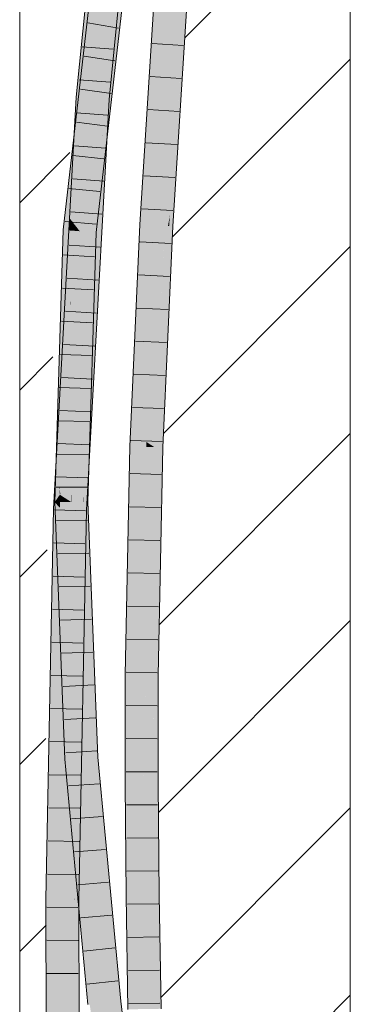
# Model space of a CAD drawing. Extents: x -720 to 300, y 62 to 1107.
# Tile 70 of 117: x 181.08 to 183.58, y 697.21 to 704.65. Entities that reach past the tile are written whole.
import ezdxf
from ezdxf.lldxf.tags import DXFTag

# ---------------------------------------------------------------- set-up
doc = ezdxf.new("R2010")
doc.units = 0
doc.layers.get('0').update_dxf_attribs({"lineweight": 35})
doc.layers.add('E_Detail_Linie_Text_Bem', color=7, linetype='Continuous', lineweight=13)
for name, color, linetype, lineweight, true_color in [('E_Detail_Wandschraffur', 7, 'Continuous', 5, 0xc0c0c0), ('E_Leerrohr 25-A06G9FMB8I', 7, 'Continuous', 9, 0xff8000), ('E_Leerrohr 25-Shading', 7, 'Continuous', 9, 0xff8000)]:
    doc.layers.add(name, color=color, linetype=linetype, lineweight=lineweight, true_color=true_color)
tags = doc.linetypes.add('fein_strichliert', pattern=[4, 1, -2, 1]).pattern_tags.tags
tags[8:9] = [DXFTag(74, 4), DXFTag(75, 0), DXFTag(340, '0'), DXFTag(46, 0.0), DXFTag(50, 0.0), DXFTag(44, 0.0), DXFTag(45, 0.0)]
tags[6:7] = [DXFTag(74, 4), DXFTag(75, 0), DXFTag(340, '0'), DXFTag(46, 0.0), DXFTag(50, 0.0), DXFTag(44, 0.0), DXFTag(45, 0.0)]
tags[4:5] = [DXFTag(74, 4), DXFTag(75, 0), DXFTag(340, '0'), DXFTag(46, 0.0), DXFTag(50, 0.0), DXFTag(44, 0.0), DXFTag(45, 0.0)]

# ---------------------------------------------------------------- blocks, each defined once
blk = doc.blocks.new('Shading-A06G9FDB8I', base_point=(181.435, 714.5839))
at = {"layer": 'E_Leerrohr 25-Shading', "color": 31, "true_color": 0xfabd7f}
for points in [[(181.632, 704.0584), (181.7201, 704.0516), (181.9705, 707.4927), (182.0582, 707.482)], [(181.6416, 704.7264), (181.7043, 705.6934), (181.59, 704.2889), (181.6259, 704.8975)], [(181.632, 704.0584), (181.7736, 705.4954), (181.7311, 705.3474)], [(181.6416, 704.7263), (181.5985, 704.061), (181.724, 705.3228), (181.632, 704.0584)], [(181.724, 705.3228), (181.632, 704.0584), (181.7311, 705.3475)], [(181.6817, 705.0911), (181.5865, 703.784), (181.6965, 705.2533), (181.5874, 703.7839)], [(181.6168, 703.7835), (181.7408, 705.244), (181.5874, 703.7839), (181.6965, 705.2533)], [(181.6168, 703.7835), (181.783, 705.2351), (181.6401, 704.0578), (181.7659, 705.2387)], [(181.705, 703.7789), (181.8695, 705.2169), (181.6168, 703.7835), (181.783, 705.2351)], [(181.7659, 705.2387), (181.7408, 705.244), (181.6401, 704.0578)], [(181.6198, 704.584), (181.5762, 703.9338), (181.6883, 705.1823), (181.6817, 705.0911)], [(181.5865, 703.784), (181.6817, 705.0911), (181.5663, 703.7855), (181.5762, 703.9338)], [(181.59, 704.2889), (181.6259, 704.8975), (181.5634, 704.0638), (181.5439, 704.0653)], [(182.2207, 704.8084), (182.1326, 704.8144), (182.1122, 703.0986), (182.0239, 703.1035)], [(182.2356, 704.8074), (182.2207, 704.8084), (182.1269, 703.0978), (182.1122, 703.0986)], [(182.1782, 703.095), (182.2758, 704.8047), (182.1269, 703.0978), (182.2356, 704.8074)], [(182.1782, 703.095), (182.3089, 704.8024), (182.2758, 704.8047)], [(182.3089, 704.8024), (182.1782, 703.095), (182.1835, 703.0947)], [(182.3089, 704.8024), (182.1835, 703.0947), (182.2964, 704.6053), (182.1869, 703.0945)], [(181.5985, 704.061), (181.6416, 704.7264), (181.5767, 704.0627), (181.59, 704.2889)], [(181.5555, 703.7863), (181.6198, 704.584), (181.5286, 703.7884)], [(181.5762, 703.9338), (181.6198, 704.584), (181.5627, 703.7858), (181.5555, 703.7863)], [(182.1869, 703.0945), (182.2004, 703.0938), (182.2964, 704.6053)], [(181.5767, 704.0627), (181.59, 704.2889), (181.5634, 704.0638)], [(181.632, 704.0584), (181.4842, 701.3854), (181.5484, 700.9474), (181.5012, 700.9492)], [(181.4901, 701.7507), (181.4851, 701.4433), (181.5767, 704.0627), (181.5985, 704.061)], [(181.5028, 702.5389), (181.5634, 704.0638), (181.5386, 703.868)], [(181.5028, 702.5389), (181.5029, 702.0922), (181.5634, 704.0638), (181.5767, 704.0627)], [(181.5386, 703.868), (181.5439, 704.0653), (181.5286, 703.7899)], [(181.5634, 704.0638), (181.5439, 704.0653), (181.5386, 703.868)], [(181.632, 704.0584), (181.5484, 700.9474), (181.7201, 704.0516)], [(181.5985, 704.061), (181.5547, 703.0497), (181.632, 704.0584), (181.6165, 703.7781)], [(181.5663, 703.7855), (181.5762, 703.9338), (181.5627, 703.7858)], [(181.5208, 703.6476), (181.5028, 702.5389), (181.5286, 703.7899), (181.5386, 703.868)], [(181.5547, 703.0497), (181.4851, 701.4433), (181.6165, 703.7781), (181.4842, 701.3854)], [(181.4999, 703.0969), (181.5555, 703.7863), (181.5039, 703.217), (181.5286, 703.7884)], [(181.5555, 703.7863), (181.4999, 703.0969), (181.5627, 703.7858)], [(181.5186, 703.0731), (181.5663, 703.7855), (181.4999, 703.0969), (181.5627, 703.7858)], [(181.5286, 703.7884), (181.5208, 703.7205), (181.5039, 703.217)], [(181.5186, 703.0731), (181.5333, 703.0543), (181.5663, 703.7855), (181.5865, 703.784)], [(181.5865, 703.784), (181.5333, 703.0543), (181.5874, 703.7839)], [(181.6168, 703.7835), (181.5874, 703.7839), (181.5333, 703.0543)], [(181.6215, 703.0477), (181.705, 703.7789), (181.5333, 703.0543), (181.6168, 703.7835)], [(181.4999, 703.0969), (181.5208, 703.7205), (181.469, 703.1365), (181.4837, 703.397)], [(181.5208, 703.6476), (181.4764, 702.3122), (181.5028, 702.5389), (181.4681, 701.2477)], [(181.4842, 702.9871), (181.4806, 702.8513), (181.5208, 703.6476), (181.4764, 702.3122)], [(181.4837, 703.397), (181.4608, 703.1968), (181.469, 703.1365), (181.4582, 703.1503)], [(181.4558, 703.1534), (181.4452, 703.0608), (181.4527, 703.0602)], [(181.4558, 703.1534), (181.4527, 703.0602), (181.4582, 703.1503), (181.4532, 703.0602)], [(181.4582, 703.1503), (181.4532, 703.0602), (181.469, 703.1365), (181.4646, 703.0594)], [(181.4608, 703.1968), (181.4558, 703.1534), (181.4582, 703.1503)], [(181.469, 703.1365), (181.4646, 703.0594), (181.4988, 703.0983), (181.497, 703.0569)], [(181.4515, 702.9313), (181.4452, 703.0608), (181.4404, 702.1176), (181.3887, 701.26)], [(181.4538, 702.34), (181.4595, 702.7182), (181.4447, 702.1879), (181.4527, 703.0602)], [(181.4452, 703.0608), (181.4515, 702.9313), (181.4527, 703.0602)], [(181.4646, 703.0594), (181.4527, 703.0602), (181.4595, 702.7182)], [(181.4615, 702.8512), (181.4665, 702.5502), (181.4646, 703.0594), (181.497, 703.0569)], [(181.4665, 702.5502), (181.4842, 701.4856), (181.497, 703.0569), (181.4986, 703.0568)], [(181.488, 701.9017), (181.4842, 701.4856), (181.5174, 703.0555), (181.5333, 703.0543)], [(181.5174, 703.0555), (181.4986, 703.0568), (181.4961, 702.2217), (181.4922, 702.3571)], [(181.497, 703.0569), (181.4986, 703.0568), (181.4988, 703.0983), (181.4999, 703.0969)], [(181.4999, 703.0969), (181.4986, 703.0568), (181.5186, 703.0731), (181.5174, 703.0555)], [(181.5174, 703.0555), (181.5333, 703.0543), (181.5186, 703.0731)], [(182.1122, 703.0986), (182.0239, 703.1035), (182.036, 701.4247), (181.9476, 701.4276)], [(182.1269, 703.0978), (182.1122, 703.0986), (182.0376, 701.4615)], [(182.0978, 701.4227), (182.1782, 703.095), (182.0376, 701.4615), (182.1269, 703.0978)], [(182.135, 702.121), (182.0978, 701.4227), (182.2004, 703.0938), (182.1243, 701.4219)], [(182.1633, 702.7841), (182.1222, 701.9306), (182.1869, 703.0945), (182.135, 702.121)], [(182.1869, 703.0945), (182.135, 702.121), (182.2004, 703.0938)], [(182.1869, 703.0945), (182.1782, 703.095), (182.1633, 702.7841)], [(181.4632, 702.6067), (181.4489, 702.0459), (181.4842, 702.9871), (181.4339, 701.1223)], [(181.4842, 701.4856), (181.6215, 703.0477), (181.5333, 703.0543)], [(181.4842, 701.4856), (181.5202, 701.2514), (181.6215, 703.0477), (181.5651, 701.2485)], [(181.4515, 702.9313), (181.4287, 701.2574), (181.4361, 701.257)], [(181.4764, 702.3122), (181.4806, 702.8513), (181.4331, 701.0707), (181.4339, 701.1223)], [(181.4615, 702.8512), (181.4595, 702.7182), (181.4627, 702.5569)], [(181.4627, 702.5569), (181.4638, 702.505), (181.4615, 702.8512), (181.4665, 702.5502)], [(181.4595, 702.7182), (181.4376, 701.257), (181.4627, 702.5569), (181.4384, 701.257)], [(181.4627, 702.5569), (181.4384, 701.257), (181.4682, 701.2551)], [(181.4558, 702.4724), (181.4489, 702.0459), (181.4632, 702.6067)], [(181.4638, 702.505), (181.4627, 702.5569), (181.463, 702.4922)], [(181.4638, 702.505), (181.4842, 701.4856), (181.4665, 702.5502)], [(181.4667, 701.0702), (181.5028, 702.5389), (181.4681, 701.2477)], [(181.4667, 701.0702), (181.4769, 701.2546), (181.5028, 702.5389), (181.4851, 701.4432)], [(181.5029, 702.0922), (181.5028, 702.5389), (181.4984, 702.2651)], [(181.4489, 702.046), (181.4558, 702.4724), (181.3902, 700.9534), (181.3826, 701.1485)], [(181.4757, 701.2546), (181.4842, 701.4856), (181.463, 702.4922), (181.4638, 702.505)], [(181.4757, 701.2546), (181.463, 702.4922), (181.4682, 701.2551)], [(181.4764, 702.3122), (181.4331, 701.0707), (181.4351, 701.0707)], [(181.4681, 701.2477), (181.4764, 702.3122), (181.4633, 701.0703), (181.4351, 701.0707)], [(181.4376, 701.2568), (181.4538, 702.34), (181.4361, 701.2569), (181.4447, 702.1879)], [(181.4922, 702.3571), (181.488, 701.9017), (181.4961, 702.2217)], [(181.4901, 701.7507), (181.5029, 702.0922), (181.4984, 702.2651)], [(181.4404, 702.1176), (181.3887, 701.26), (181.4287, 701.2574)], [(182.1222, 701.9306), (182.0978, 701.4227), (182.135, 702.121)], [(181.4489, 702.046), (181.3902, 700.9534), (181.4209, 700.9523)], [(181.4489, 702.046), (181.424, 701.0709), (181.4339, 701.1221), (181.4325, 701.0707)], [(181.4769, 701.2545), (181.4842, 701.4856), (181.4757, 701.2546)], [(181.4893, 701.2537), (181.4842, 701.4856), (181.4769, 701.2545)], [(181.4769, 701.2546), (181.4842, 701.3854), (181.4851, 701.4432)], [(181.5202, 701.2514), (181.4842, 701.4856), (181.4893, 701.2534)], [(182.036, 701.4247), (181.9476, 701.4276), (182.0016, 699.7001), (181.9132, 699.7013)], [(182.0978, 701.4227), (182.036, 701.4247), (182.037, 699.6996), (182.0016, 699.7001)], [(182.0978, 701.4227), (182.0376, 701.4615), (182.036, 701.4247)], [(182.09, 699.6989), (182.1243, 701.4219), (182.037, 699.6996), (182.0978, 701.4227)], [(181.4965, 701.0698), (181.4842, 701.3854), (181.4667, 701.0702)], [(181.3887, 701.26), (181.3826, 701.0632), (181.4287, 701.2574), (181.4257, 701.0357)], [(181.4287, 701.2574), (181.4257, 701.0357), (181.4361, 701.257), (181.434, 701.0304)], [(181.434, 701.0304), (181.4342, 701.0303), (181.4361, 701.2569), (181.4376, 701.2568)], [(181.4376, 701.257), (181.4342, 701.0303), (181.4384, 701.257)], [(181.4384, 701.257), (181.4342, 701.0303), (181.4686, 701.1422), (181.4653, 701.0105)], [(181.4384, 701.257), (181.4686, 701.1422), (181.4682, 701.2551)], [(181.4646, 701.0703), (181.4673, 701.1422), (181.4633, 701.0703), (181.4681, 701.2477)], [(181.4689, 701.0702), (181.4757, 701.2546), (181.4682, 701.2551)], [(181.4769, 701.2545), (181.4757, 701.2546), (181.4689, 701.0702)], [(181.4689, 701.0702), (181.4692, 701.008), (181.4769, 701.2545)], [(181.4948, 701.0081), (181.4893, 701.2537), (181.4692, 701.008), (181.4769, 701.2545)], [(181.4948, 701.0081), (181.5576, 701.0083), (181.4893, 701.2534), (181.5202, 701.2514)], [(181.5202, 701.2514), (181.5576, 701.0083), (181.5651, 701.2485)], [(181.3845, 701.0992), (181.3826, 701.1485), (181.3821, 701.0078), (181.3783, 701.0714)], [(181.4293, 700.952), (181.4312, 700.9518), (181.4339, 701.1221)], [(181.4667, 701.0702), (181.4673, 701.1422), (181.4601, 700.9507)], [(181.4686, 701.1422), (181.4653, 701.0105), (181.4689, 701.0702), (181.4663, 701.0098)], [(181.3783, 701.0714), (181.3718, 700.9541), (181.3853, 700.9536)], [(181.3826, 701.0632), (181.3808, 701.0078), (181.3838, 701.0078)], [(181.3821, 701.0078), (181.3856, 701.0713), (181.3837, 701.0713)], [(181.3821, 701.0078), (181.3853, 700.9536), (181.3856, 701.0713), (181.3902, 700.9534)], [(181.3826, 701.0632), (181.3838, 701.0078), (181.4257, 701.0357), (181.4253, 701.0079)], [(181.3856, 701.0713), (181.3845, 701.0992), (181.3837, 701.0713)], [(181.424, 701.0709), (181.4209, 700.9523), (181.4325, 701.0707), (181.4293, 700.952)], [(181.4351, 701.0707), (181.4312, 700.9518), (181.4633, 701.0703), (181.4601, 700.9507)], [(181.4331, 701.0707), (181.4312, 700.9518), (181.4351, 701.0707)], [(181.4601, 700.9507), (181.4646, 701.0703), (181.4633, 701.0703)], [(181.5012, 700.9492), (181.4965, 701.0698), (181.4601, 700.9507), (181.4667, 701.0702)], [(181.4663, 701.0098), (181.4692, 701.008), (181.4689, 701.0702)], [(181.3838, 701.0078), (181.3808, 701.0078), (181.3826, 700.9639)], [(181.3838, 701.0078), (181.3826, 700.9639), (181.4253, 701.0079), (181.4412, 700.2858)], [(181.4253, 701.0079), (181.4338, 701.0079), (181.4257, 701.0357), (181.434, 701.0304)], [(181.4412, 700.2858), (181.4424, 700.2718), (181.4253, 701.0079), (181.4338, 701.0079)], [(181.434, 701.0304), (181.4338, 701.0079), (181.4653, 701.0105), (181.4652, 701.008)], [(181.4652, 701.008), (181.4338, 701.0079), (181.4678, 700.7538)], [(181.4338, 701.0079), (181.4424, 700.2718), (181.4509, 700.1727)], [(181.4678, 700.7538), (181.4338, 701.0079), (181.4766, 699.8759), (181.4509, 700.1727)], [(181.4652, 701.008), (181.4692, 701.008), (181.4653, 701.0105)], [(181.4692, 701.008), (181.4652, 701.008), (181.4842, 700.6312), (181.4678, 700.7538)], [(181.4948, 701.0081), (181.4692, 701.008), (181.4842, 700.6312)], [(181.6342, 699.0782), (181.5576, 701.0083), (181.4842, 700.6312), (181.4948, 701.0081)], [(181.3201, 698.0063), (181.3718, 700.9541), (181.3176, 698.1884)], [(181.3201, 698.0063), (181.4037, 698.7289), (181.3718, 700.9541), (181.4084, 699.3358)], [(181.4099, 699.5283), (181.3919, 700.8254), (181.3718, 700.9541), (181.3853, 700.9536)], [(181.4099, 699.5283), (181.3718, 700.9541), (181.4084, 699.3358)], [(181.4424, 700.2718), (181.3826, 700.9639), (181.4558, 699.119)], [(181.3919, 700.8254), (181.3902, 700.9534), (181.3853, 700.9536)], [(181.4209, 700.9523), (181.3902, 700.9534), (181.4099, 699.5283)], [(181.4293, 700.952), (181.4209, 700.9523), (181.4138, 699.2512), (181.4099, 699.5283)], [(181.4192, 698.8621), (181.4312, 700.9518), (181.4138, 699.2512), (181.4293, 700.952)], [(181.4908, 698.0047), (181.4601, 700.9507), (181.431, 698.0052), (181.4192, 698.8621)], [(181.4601, 700.9507), (181.4312, 700.9518), (181.4445, 700.1559), (181.4266, 700.1553)], [(181.5012, 700.9492), (181.4601, 700.9507), (181.5208, 699.5359), (181.4908, 698.0047)], [(181.5484, 700.9474), (181.5012, 700.9492), (181.5208, 699.5359)], [(181.4955, 699.6574), (181.4842, 700.6312), (181.4766, 699.8759), (181.4678, 700.7538)], [(181.4842, 700.6312), (181.493, 699.8679), (181.5461, 699.0724)], [(181.6342, 699.0782), (181.4842, 700.6312), (181.5461, 699.0724)], [(181.4509, 700.1727), (181.4424, 700.2718), (181.4642, 699.2336), (181.4434, 700.1841)], [(181.4266, 700.1553), (181.4233, 699.5798), (181.4445, 700.1559), (181.4318, 699.5071)], [(181.4434, 700.1841), (181.4558, 699.119), (181.4642, 699.2336)], [(181.4509, 700.1727), (181.4642, 699.2336), (181.4689, 699.2969)], [(181.4689, 699.2969), (181.4808, 699.4582), (181.4509, 700.1727), (181.4766, 699.8759)], [(181.4808, 699.4582), (181.4955, 699.6574), (181.4766, 699.8759)], [(181.493, 699.8679), (181.4955, 699.6574), (181.5461, 699.0724)], [(181.4847, 699.0684), (181.5023, 699.0695), (181.4808, 699.4582), (181.4955, 699.6574)], [(181.4955, 699.6574), (181.5, 699.2697), (181.5461, 699.0724), (181.5165, 699.0705)], [(182.0016, 699.7001), (181.9132, 699.7013), (182.0018, 698.8796), (181.9134, 698.8792)], [(182.037, 699.6996), (182.0016, 699.7001), (182.0164, 698.8797), (182.0018, 698.8796)], [(182.0901, 699.1258), (182.09, 699.6989), (182.0226, 699.1252), (182.037, 699.6996)], [(181.4233, 699.5798), (181.4192, 698.8621), (181.4318, 699.5071)], [(181.4099, 699.5283), (181.4084, 699.3358), (181.4138, 699.2512), (181.4128, 699.1438)], [(181.4736, 699.0676), (181.4847, 699.0684), (181.4689, 699.2969), (181.4808, 699.4582)], [(181.4084, 699.3358), (181.4037, 698.7289), (181.4128, 699.1438), (181.4094, 698.778)], [(181.4689, 699.2969), (181.4642, 699.2336), (181.4736, 699.0676), (181.4679, 699.0673)], [(181.5, 699.2697), (181.5023, 699.0695), (181.5165, 699.0705)], [(181.4128, 699.1438), (181.4192, 698.8621), (181.4138, 699.2512)], [(181.4642, 699.2336), (181.4558, 699.119), (181.4679, 699.0673), (181.4579, 699.0666)], [(181.4094, 698.778), (181.4192, 698.8621), (181.4128, 699.1438)], [(182.0164, 698.8797), (182.0901, 698.8801), (182.0226, 699.1252), (182.0901, 699.1258)], [(181.4679, 699.0673), (181.4579, 699.0666), (181.4789, 698.8423)], [(181.4789, 698.8423), (181.4898, 698.7255), (181.4679, 699.0673), (181.4736, 699.0676)], [(181.4736, 699.0676), (181.4898, 698.7255), (181.4847, 699.0684), (181.5023, 698.5924)], [(181.5023, 698.5924), (181.5208, 698.395), (181.4847, 699.0684), (181.5023, 699.0695)], [(181.5208, 698.395), (181.7193, 697.2237), (181.5023, 699.0695), (181.5165, 699.0705)], [(181.7193, 697.2237), (181.5461, 699.0724), (181.5165, 699.0705)], [(181.7315, 698.0408), (181.6342, 699.0782), (181.7193, 697.2237), (181.5461, 699.0724)], [(181.4024, 698.0056), (181.4192, 698.8621), (181.4094, 698.778)], [(181.4192, 698.8621), (181.4024, 698.0056), (181.4142, 698.0054)], [(181.4192, 698.8621), (181.4142, 698.0054), (181.431, 698.0052)], [(182.0064, 698.3927), (182.0018, 698.8796), (181.918, 698.3945), (181.9134, 698.8792)], [(182.0164, 698.8797), (182.0018, 698.8796), (182.0064, 698.3927)], [(182.0982, 698.0377), (182.0901, 698.8801), (182.0064, 698.3927), (182.0164, 698.8797)], [(181.3982, 698.0056), (181.4024, 698.0056), (181.4037, 698.7289), (181.4094, 698.778)], [(181.4037, 698.7289), (181.3201, 698.0063), (181.3982, 698.0056)], [(181.7193, 697.2237), (181.5208, 698.395), (181.6314, 697.2141)], [(182.0098, 698.0366), (182.0064, 698.3927), (181.9214, 698.0355), (181.918, 698.3945)], [(182.0982, 698.0377), (182.0064, 698.3927), (182.0098, 698.0366)], [(181.3176, 698.1884), (181.314, 698.0063), (181.3201, 698.0063)], [(181.314, 698.0063), (181.3176, 695.2682), (181.3201, 698.0063)], [(181.3201, 698.0063), (181.3176, 695.2682), (181.3982, 698.0056), (181.3985, 697.8808)], [(181.3985, 697.8808), (181.4024, 698.0056), (181.3982, 698.0056)], [(181.4024, 698.0056), (181.3985, 697.8808), (181.4062, 695.0585)], [(181.4024, 698.0056), (181.4062, 695.0585), (181.4142, 698.0054), (181.4154, 695.0586)], [(181.4142, 698.0054), (181.4154, 695.0586), (181.431, 698.0052), (181.4283, 695.0586)], [(181.4283, 695.0586), (181.4946, 695.0588), (181.431, 698.0052), (181.4908, 698.0047)], [(181.7315, 698.0408), (181.7193, 697.2237), (181.7437, 697.2264)], [(181.8071, 697.2333), (181.7315, 698.0408), (181.7437, 697.2264)], [(182.0098, 698.0366), (181.9214, 698.0355), (182.023, 697.1769), (181.9346, 697.1754)], [(182.0982, 698.0377), (182.0098, 698.0366), (182.1113, 697.1783), (182.023, 697.1769)], [(181.3985, 697.8808), (181.3176, 695.2682), (181.4062, 695.0585), (181.3178, 695.0583)], [(181.8819, 695.9332), (181.7193, 697.2237), (181.7932, 695.9299), (181.6314, 697.2141)], [(181.8443, 696.9385), (181.8071, 697.2333), (181.8819, 695.9332), (181.7193, 697.2237)]]:
    blk.add_solid(points, dxfattribs=at)
at = {"layer": 'E_Leerrohr 25-Shading', "color": 43, "true_color": 0xd7ab7f}
for points in [[(181.5371, 704.0659), (181.7751, 706.784), (181.6092, 705.1009)], [(181.5371, 704.0659), (181.5439, 704.0653), (181.7751, 706.784), (181.7533, 706.4481)], [(181.6259, 704.8975), (181.7314, 706.1105), (181.5439, 704.0653), (181.7533, 706.4481)], [(181.7201, 704.0516), (181.9458, 706.1498), (181.9287, 706.1677), (181.9646, 706.3727)], [(181.8723, 705.2792), (181.9458, 706.1498), (181.734, 704.0505), (181.7201, 704.0516)], [(181.6092, 704.8119), (181.5208, 703.7205), (181.6873, 705.2552), (181.6198, 704.584)], [(181.6935, 705.2539), (181.6873, 705.2552), (181.6883, 705.1819), (181.6198, 704.584)], [(181.6215, 703.0477), (181.8866, 705.2133), (181.705, 703.7789)], [(181.8866, 705.2133), (181.6215, 703.0477), (181.9053, 705.2093), (181.9014, 705.1755)], [(181.705, 703.7789), (181.7394, 704.0503), (181.8695, 705.2169), (181.8764, 705.2154)], [(181.743, 704.0497), (181.8391, 704.8854), (181.734, 704.0505), (181.8723, 705.2792)], [(181.7394, 704.0503), (181.8866, 705.2133), (181.8764, 705.2154)], [(181.9014, 705.1755), (181.7176, 703.7785), (181.833, 704.5771), (181.7225, 703.7781)], [(181.5481, 704.3296), (181.567, 704.4957), (181.584, 704.8452), (181.6092, 705.1009)], [(181.5181, 704.0673), (181.5481, 704.3296), (181.5442, 704.4414), (181.584, 704.8452)], [(181.743, 704.0497), (181.7566, 704.0487), (181.8391, 704.8854)], [(181.5664, 704.2841), (181.6092, 704.8119), (181.5221, 703.8277), (181.5469, 704.1339)], [(181.5469, 704.1339), (181.6092, 704.8119), (181.584, 704.5922)], [(182.1098, 704.8159), (182.096, 704.8168), (181.9966, 703.1049), (181.9874, 703.1054)], [(182.1098, 704.8159), (181.9966, 703.1049), (182.0769, 704.0341), (182.0178, 703.1038)], [(182.1098, 704.8159), (182.0769, 704.0341), (182.1181, 704.8154)], [(182.1181, 704.8154), (182.1077, 704.6185), (182.1264, 704.8148), (182.1139, 704.6181)], [(182.1264, 704.8148), (182.1139, 704.6181), (182.1326, 704.8144), (182.1201, 704.6177)], [(182.2964, 704.6053), (182.302, 704.6049), (182.3089, 704.8024), (182.3153, 704.802)], [(182.302, 704.6049), (182.3149, 704.6041), (182.3153, 704.802), (182.3263, 704.8013)], [(182.3329, 704.6028), (182.3455, 704.7999), (182.3149, 704.604), (182.3263, 704.8013)], [(182.1139, 704.6181), (182.0178, 703.1038), (182.1201, 704.6177), (182.0239, 703.1035)], [(182.1077, 704.6185), (182.0769, 704.0341), (182.1139, 704.6181)], [(181.5442, 704.2451), (181.5469, 704.1339), (181.584, 704.5922)], [(181.7259, 703.7779), (181.833, 704.5771), (181.7225, 703.7781)], [(181.7416, 703.7767), (181.833, 704.5771), (181.7259, 703.7778)], [(182.2964, 704.6053), (182.2004, 703.0938), (182.2993, 704.3349), (182.2152, 703.1749)], [(182.2276, 703.0923), (182.237, 703.0918), (182.3149, 704.604), (182.3329, 704.6028)], [(182.2964, 704.6053), (182.2993, 704.3349), (182.3149, 704.6041)], [(181.5312, 704.0663), (181.567, 704.4957), (181.5298, 704.0664), (181.5481, 704.3296)], [(181.5312, 704.0663), (181.535, 704.066), (181.567, 704.4957), (181.5477, 704.2184)], [(181.5181, 704.0673), (181.5442, 704.4414), (181.5134, 704.0677), (181.5193, 704.1888)], [(181.5481, 704.3296), (181.5181, 704.0673), (181.5298, 704.0664)], [(182.2152, 703.1749), (182.2403, 703.3129), (182.2993, 704.3349)], [(181.5664, 704.2841), (181.4608, 703.1968), (181.5476, 704.0516), (181.4837, 703.397)], [(181.5442, 704.2451), (181.5009, 703.7019), (181.5469, 704.1339), (181.491, 703.5259)], [(181.5009, 703.7019), (181.5442, 704.2451), (181.5027, 703.7329)], [(181.5027, 703.7329), (181.5442, 704.2451), (181.5195, 704.0299)], [(181.5193, 704.1888), (181.5074, 704.0682), (181.5134, 704.0677)], [(181.535, 704.066), (181.5371, 704.0659), (181.5477, 704.2184)], [(181.5221, 703.8277), (181.5469, 704.1339), (181.4886, 703.483), (181.491, 703.5259)], [(181.4948, 703.8146), (181.4639, 703.2533), (181.5195, 704.0299), (181.5027, 703.7329)], [(181.4842, 702.9871), (181.5208, 703.6476), (181.535, 704.066), (181.5371, 704.0659)], [(181.4947, 703.8388), (181.4935, 703.7903), (181.5074, 704.0682), (181.4955, 703.7903)], [(181.5074, 704.0682), (181.4955, 703.7903), (181.5134, 704.0677), (181.4973, 703.7903)], [(181.5134, 704.0677), (181.4973, 703.7903), (181.5059, 703.7902)], [(181.5134, 704.0677), (181.5059, 703.7892), (181.5181, 704.0673), (181.5072, 703.7892)], [(181.5171, 703.7889), (181.5298, 704.0664), (181.5072, 703.7891), (181.5181, 704.0673)], [(181.5183, 703.7889), (181.5222, 703.8729), (181.5171, 703.7889), (181.5298, 704.0664)], [(181.535, 704.066), (181.5312, 704.0663), (181.5219, 703.7892), (181.5183, 703.7892)], [(181.5476, 704.0516), (181.5219, 703.7885), (181.5263, 703.7885)], [(181.5312, 704.0663), (181.5298, 704.0664), (181.5222, 703.8729)], [(181.5371, 704.0659), (181.5263, 703.7899), (181.5439, 704.0653), (181.5286, 703.7899)], [(181.7566, 704.0487), (181.743, 704.0497), (181.6092, 701.3823), (181.6749, 702.9644)], [(181.6749, 702.9644), (181.743, 704.0497), (181.6891, 703.306), (181.734, 704.0505)], [(181.7088, 703.7786), (181.7201, 704.0516), (181.705, 703.7787)], [(181.7176, 703.7785), (181.734, 704.0505), (181.7088, 703.7786), (181.7201, 704.0516)], [(181.3826, 701.1485), (181.4904, 703.6714), (181.3352, 700.9555), (181.4947, 703.8388)], [(181.4948, 703.8146), (181.492, 703.7903), (181.4935, 703.7902)], [(181.492, 703.7903), (181.4087, 703.0635), (181.4935, 703.7902), (181.4639, 703.2533)], [(181.4639, 703.2533), (181.4608, 703.1968), (181.5027, 703.7329), (181.5009, 703.7019)], [(181.5183, 703.7892), (181.4632, 702.6067), (181.5219, 703.7892), (181.4842, 702.9871)], [(181.4973, 703.7903), (181.4904, 703.6714), (181.5028, 703.6758), (181.4673, 702.7676)], [(181.5219, 703.7885), (181.4837, 703.397), (181.5263, 703.7885), (181.5208, 703.7205)], [(181.4888, 703.156), (181.5183, 703.7889), (181.4896, 703.1854), (181.5171, 703.7889)], [(181.5028, 703.6758), (181.4896, 703.1854), (181.5072, 703.7891), (181.5171, 703.7889)], [(181.4935, 703.7903), (181.4904, 703.6714), (181.4955, 703.7903)], [(181.4955, 703.7903), (181.4904, 703.6714), (181.4973, 703.7903)], [(181.4973, 703.7903), (181.5028, 703.6758), (181.5059, 703.7902)], [(181.5059, 703.7892), (181.5028, 703.6758), (181.5072, 703.7892)], [(181.5263, 703.7899), (181.5208, 703.6476), (181.5286, 703.7899)], [(181.5651, 701.2479), (181.6735, 703.0461), (181.7049, 703.7769)], [(181.7176, 703.7785), (181.6215, 703.0477), (181.7225, 703.7781)], [(181.628, 703.0472), (181.7259, 703.7779), (181.6215, 703.0477), (181.7225, 703.7781)], [(181.628, 703.0472), (181.658, 703.045), (181.7259, 703.7778), (181.7416, 703.7767)], [(181.7049, 703.7769), (181.6735, 703.0461), (181.7088, 703.7786), (181.6891, 703.306)], [(181.6891, 703.306), (181.7176, 703.7785), (181.7088, 703.7786)], [(181.7049, 703.7769), (181.7088, 703.7786), (181.705, 703.7787)], [(181.4558, 702.4724), (181.4673, 702.7676), (181.3826, 701.1485), (181.4904, 703.6714)], [(181.5009, 703.7019), (181.4608, 703.1968), (181.491, 703.5259)], [(181.4673, 702.7676), (181.4632, 702.6067), (181.5028, 703.6758), (181.4896, 703.1854)], [(181.491, 703.5259), (181.4608, 703.1968), (181.4886, 703.483)], [(181.5674, 701.2487), (181.6749, 702.9644), (181.5651, 701.2489), (181.6891, 703.306)], [(182.2234, 703.0925), (182.2403, 703.3129), (182.2093, 703.0933), (182.2152, 703.1749)], [(182.2276, 703.0923), (182.2403, 703.3129), (182.2234, 703.0925)], [(181.4087, 703.0635), (181.4452, 703.0608), (181.4639, 703.2533), (181.4558, 703.1534)], [(181.4558, 703.1534), (181.4608, 703.1968), (181.4639, 703.2533)], [(181.4896, 703.1854), (181.4632, 702.6067), (181.4888, 703.156)], [(182.2152, 703.1749), (182.2004, 703.0938), (182.2093, 703.0933)], [(181.3887, 701.26), (181.4452, 703.0608), (181.3522, 701.2623), (181.4087, 703.0635)], [(181.9966, 703.1049), (181.9874, 703.1054), (181.922, 701.4284), (181.911, 701.4288)], [(181.922, 701.4284), (182.0178, 703.1038), (181.9966, 703.1049)], [(181.922, 701.4284), (181.9476, 701.4276), (182.0178, 703.1038), (181.9494, 701.4667)], [(181.9494, 701.4667), (182.0239, 703.1035), (182.0178, 703.1038)], [(182.2004, 703.0938), (182.1243, 701.4219), (182.2093, 703.0933)], [(182.1243, 701.4219), (182.159, 701.9211), (182.2093, 703.0933), (182.2234, 703.0925)], [(182.1609, 701.4207), (182.237, 703.0918), (182.1566, 701.4208), (182.2276, 703.0923)], [(182.159, 701.9211), (182.2076, 702.6221), (182.2234, 703.0925), (182.2276, 703.0923)], [(181.6215, 703.0477), (181.5651, 701.2485), (181.56, 701.0305), (181.5592, 701.0229)], [(181.6215, 703.0477), (181.56, 701.0305), (181.628, 703.0472)], [(181.628, 703.0472), (181.5674, 701.2488), (181.6092, 701.4863), (181.5834, 701.2477)], [(181.628, 703.0472), (181.6092, 701.4863), (181.658, 703.045)], [(181.5795, 701.0687), (181.6092, 701.3823), (181.5561, 701.069), (181.6749, 702.9644)], [(181.4632, 702.6067), (181.4673, 702.7676), (181.4558, 702.4724)], [(182.1381, 701.4214), (182.2076, 702.6221), (182.1315, 701.4216), (182.159, 701.9211)], [(182.1381, 701.4214), (182.1423, 701.4213), (182.2076, 702.6221), (182.1944, 702.3097)], [(182.1423, 701.4213), (182.1566, 701.4208), (182.1944, 702.3097)], [(182.159, 701.9211), (182.1243, 701.4219), (182.1315, 701.4216)], [(181.5964, 701.2469), (181.6092, 701.4863), (181.5834, 701.2477)], [(181.6017, 701.2466), (181.6092, 701.4863), (181.5964, 701.2469)], [(181.922, 701.4284), (181.911, 701.4288), (181.8985, 699.7015), (181.8766, 699.7018)], [(181.9132, 699.7013), (181.9476, 701.4276), (181.8985, 699.7015), (181.922, 701.4284)], [(182.1315, 701.4216), (182.1243, 701.4219), (182.09, 699.6989)], [(182.0916, 699.6989), (182.1381, 701.4214), (182.09, 699.6989), (182.1315, 701.4216)], [(182.0916, 699.6989), (182.0946, 699.6989), (182.1381, 701.4214), (182.1423, 701.4213)], [(182.0946, 699.6989), (182.1212, 699.6985), (182.1423, 701.4213), (182.1566, 701.4208)], [(182.1266, 699.6984), (182.1609, 701.4207), (182.1212, 699.6985), (182.1566, 701.4208)], [(181.6092, 701.3823), (181.5795, 701.0687), (181.5918, 701.0685)], [(181.3442, 701.0076), (181.3826, 701.0632), (181.3522, 701.2623), (181.3887, 701.26)], [(181.5651, 701.2479), (181.5484, 700.9474), (181.5651, 701.2489), (181.5674, 701.2487)], [(181.5604, 701.0692), (181.5651, 701.2485), (181.5576, 701.0087)], [(181.5592, 701.0083), (181.5834, 701.2477), (181.56, 701.0305)], [(181.5592, 701.0083), (181.5836, 701.0084), (181.5834, 701.2477), (181.5964, 701.2469)], [(181.5674, 701.2488), (181.56, 701.0305), (181.5834, 701.2477)], [(181.5836, 701.0084), (181.5942, 701.0084), (181.5964, 701.2469), (181.6017, 701.2466)], [(181.3826, 701.1485), (181.3352, 700.9555), (181.3642, 700.9544)], [(181.3826, 701.1485), (181.3753, 701.0714), (181.3783, 701.0714)], [(181.3826, 701.0632), (181.3442, 701.0076), (181.3796, 701.0078)], [(181.3753, 701.0714), (181.3642, 700.9544), (181.3783, 701.0714), (181.3718, 700.9541)], [(181.3808, 701.0078), (181.3826, 701.0632), (181.3796, 701.0078)], [(181.568, 700.9467), (181.5795, 701.0687), (181.5484, 700.9474), (181.5561, 701.069)], [(181.5592, 701.0229), (181.5604, 701.0692), (181.5576, 701.0083), (181.5576, 701.0087)], [(181.5795, 701.0687), (181.568, 700.9467), (181.5918, 701.0685), (181.585, 700.946)], [(181.3442, 701.0076), (181.3826, 700.9639), (181.3796, 701.0078)], [(181.4213, 699.0642), (181.4572, 699.0666), (181.3442, 701.0076), (181.4567, 699.0866)], [(181.3442, 701.0076), (181.4567, 699.0866), (181.3826, 700.9639), (181.4558, 699.119)], [(181.3826, 700.9639), (181.3808, 701.0078), (181.3796, 701.0078)], [(181.5592, 701.0229), (181.5576, 701.0083), (181.5588, 701.0083)], [(181.6041, 700.1324), (181.5576, 701.0083), (181.6342, 699.0782)], [(181.572, 700.763), (181.5576, 701.0083), (181.6033, 700.1614), (181.6041, 700.1324)], [(181.5576, 701.0083), (181.572, 700.763), (181.5592, 701.0083)], [(181.5592, 701.0083), (181.56, 701.0305), (181.5588, 701.0083), (181.5592, 701.0229)], [(181.572, 700.763), (181.5836, 701.0084), (181.5592, 701.0083)], [(181.572, 700.763), (181.6708, 699.0807), (181.5836, 701.0084), (181.6092, 700.6317)], [(181.6092, 700.6317), (181.5942, 701.0084), (181.5836, 701.0084)], [(181.3718, 700.9541), (181.2942, 698.8627), (181.3115, 698.0063), (181.2774, 698.0067)], [(181.3352, 700.9555), (181.2942, 698.8627), (181.3642, 700.9544)], [(181.2942, 698.8627), (181.3718, 700.9541), (181.3642, 700.9544)], [(181.3718, 700.9541), (181.3115, 698.0063), (181.3176, 698.1884)], [(181.5416, 700.1591), (181.5472, 700.3245), (181.533, 700.1588), (181.5484, 700.9474)], [(181.568, 700.9467), (181.5484, 700.9474), (181.5472, 700.3245)], [(181.5555, 700.5734), (181.5511, 699.9098), (181.585, 700.946), (181.584, 700.8915)], [(181.5555, 700.5734), (181.585, 700.946), (181.568, 700.9467)], [(181.5511, 699.9098), (181.5442, 698.8614), (181.584, 700.8915)], [(181.6595, 699.08), (181.6708, 699.0807), (181.572, 700.763)], [(181.547, 700.2254), (181.546, 699.7573), (181.5555, 700.5734), (181.5511, 699.9098)], [(181.5555, 700.5734), (181.5472, 700.3245), (181.547, 700.2254)], [(181.5441, 700.2316), (181.5038, 698.5506), (181.5472, 700.3245), (181.504, 698.5472)], [(181.5472, 700.3245), (181.504, 698.5472), (181.547, 700.2254), (181.5051, 698.517)], [(181.5441, 700.2316), (181.5208, 699.5359), (181.5038, 698.5506), (181.5023, 698.5925)], [(181.547, 700.2254), (181.5066, 698.5811), (181.546, 699.7573)], [(181.5208, 699.5359), (181.5416, 700.1591), (181.533, 700.1588)], [(181.6041, 700.1324), (181.6368, 699.5161), (181.6033, 700.1614)], [(181.6368, 699.5161), (181.6041, 700.1324), (181.6465, 699.0791), (181.6342, 699.0782)], [(181.546, 699.7573), (181.5442, 698.8614), (181.5511, 699.9098)], [(181.546, 699.7573), (181.5066, 698.5811), (181.5116, 698.3394), (181.5051, 698.517)], [(181.546, 699.7573), (181.5116, 698.3394), (181.5442, 698.8614)], [(181.8985, 699.7015), (181.8766, 699.7018), (181.9073, 698.8792), (181.8768, 698.879)], [(181.9134, 698.8792), (181.9132, 699.7013), (181.9073, 698.8792), (181.8985, 699.7015)], [(182.0916, 699.6989), (182.09, 699.6989), (182.0901, 699.1258)], [(182.0901, 699.1258), (182.0926, 699.1039), (182.0916, 699.6989), (182.0946, 699.6989)], [(182.0946, 699.6989), (182.0927, 699.126), (182.1212, 699.6985), (182.1193, 699.1263)], [(182.1268, 698.8802), (182.1266, 699.6984), (182.1184, 698.8802), (182.1212, 699.6985)], [(181.6465, 699.0791), (181.6595, 699.08), (181.6368, 699.5161)], [(181.4567, 699.0866), (181.4579, 699.0666), (181.4558, 699.119)], [(182.0901, 698.8801), (182.0919, 698.8801), (182.0901, 699.1258), (182.0926, 699.1039)], [(182.0927, 699.126), (182.0926, 699.1039), (182.1193, 699.1263), (182.1184, 698.8802)], [(181.498, 698.4511), (181.4572, 699.0666), (181.5189, 698.0228), (181.4213, 699.0642)], [(181.4572, 699.0666), (181.4579, 699.0666), (181.4567, 699.0866)], [(181.4572, 699.0666), (181.498, 698.4511), (181.4579, 699.0666), (181.497, 698.4704)], [(181.4789, 698.8423), (181.4579, 699.0666), (181.4822, 698.7744)], [(181.4822, 698.7744), (181.4579, 699.0666), (181.497, 698.4704)], [(181.6465, 699.0791), (181.6342, 699.0782), (181.6867, 698.6169)], [(181.6867, 698.6169), (181.6342, 699.0782), (181.7083, 698.3682), (181.7315, 698.0408)], [(181.6595, 699.08), (181.6465, 699.0791), (181.7633, 697.9427), (181.6867, 698.6169)], [(181.7158, 698.5999), (181.6708, 699.0807), (181.6595, 699.08)], [(181.6595, 699.08), (181.7633, 697.9427), (181.7154, 698.6035)], [(182.0919, 698.8801), (182.1184, 698.8802), (182.0926, 699.1039)], [(181.492, 698.6791), (181.4789, 698.8423), (181.4945, 698.6263), (181.4822, 698.7744)], [(181.4789, 698.8423), (181.5479, 697.9852), (181.4898, 698.7255), (181.5421, 698.0732)], [(181.5195, 698.1253), (181.5442, 698.8614), (181.5116, 698.3394)], [(181.5442, 698.8614), (181.5195, 698.1253), (181.5274, 698.0044), (181.524, 698.0044)], [(181.9214, 698.0355), (181.918, 698.3945), (181.8768, 698.879), (181.9073, 698.8792)], [(181.8901, 698.0351), (181.9214, 698.0355), (181.8818, 698.3474), (181.8768, 698.879)], [(181.918, 698.3945), (181.9134, 698.8792), (181.9073, 698.8792)], [(182.0919, 698.8801), (182.0901, 698.8801), (182.0985, 698.0377), (182.0982, 698.0377)], [(182.1223, 698.038), (182.1184, 698.8802), (182.0985, 698.0377), (182.0919, 698.8801)], [(182.1348, 698.0381), (182.1268, 698.8802), (182.1223, 698.038), (182.1184, 698.8802)], [(181.497, 698.4704), (181.5091, 698.3194), (181.4822, 698.7744), (181.4945, 698.6263)], [(181.4898, 698.7255), (181.5421, 698.0732), (181.5023, 698.5924), (181.5408, 698.0927)], [(181.5118, 698.4182), (181.5064, 698.5005), (181.4945, 698.6263), (181.492, 698.6791)], [(181.5023, 698.5925), (181.4908, 698.0047), (181.5038, 698.5506)], [(181.5091, 698.3194), (181.5639, 697.6308), (181.4945, 698.6263), (181.5118, 698.4182)], [(181.5408, 698.0927), (181.5208, 698.395), (181.5023, 698.5924)], [(181.8071, 697.2333), (181.8147, 697.2341), (181.6867, 698.6169), (181.7633, 697.9427)], [(181.7154, 698.6035), (181.7351, 698.3327), (181.8435, 697.2373), (181.7776, 697.8177)], [(181.7154, 698.6035), (181.8435, 697.2373), (181.7158, 698.5999)], [(181.5038, 698.5506), (181.4908, 698.0047), (181.504, 698.5472)], [(181.504, 698.5472), (181.4908, 698.0047), (181.5051, 698.517), (181.4936, 698.0508)], [(181.5051, 698.517), (181.4936, 698.0508), (181.5116, 698.3394)], [(181.497, 698.4704), (181.498, 698.4511), (181.5145, 698.204), (181.5151, 698.1927)], [(181.5091, 698.3194), (181.497, 698.4704), (181.5145, 698.204)], [(181.5442, 697.7529), (181.498, 698.4511), (181.5189, 698.0228)], [(181.5118, 698.4182), (181.5479, 697.9852), (181.5064, 698.5005)], [(181.5479, 697.9852), (181.5118, 698.4182), (181.5764, 697.5535), (181.5639, 697.6308)], [(181.5208, 698.395), (181.5408, 698.0926), (181.6314, 697.2141), (181.5876, 697.4844)], [(181.7315, 698.0408), (181.8071, 697.2333), (181.7083, 698.3682)], [(181.4925, 698.0047), (181.5116, 698.3394), (181.4936, 698.0508)], [(181.4925, 698.0047), (181.5155, 698.0045), (181.5116, 698.3394), (181.5195, 698.1253)], [(181.5442, 697.7529), (181.5639, 697.6308), (181.5145, 698.204), (181.5091, 698.3194)], [(181.7351, 698.3327), (181.7633, 697.9427), (181.7776, 697.8177)], [(181.8834, 698.1859), (181.8875, 698.0351), (181.8818, 698.3474), (181.8901, 698.0351)], [(181.3115, 698.0063), (181.314, 698.0063), (181.3176, 698.1884)], [(181.5151, 698.1927), (181.5442, 697.7529), (181.5145, 698.204)], [(181.8848, 698.035), (181.8875, 698.0351), (181.8834, 698.1859)], [(181.5195, 698.1253), (181.5155, 698.0045), (181.524, 698.0044)], [(181.5408, 698.0926), (181.5764, 697.5535), (181.5876, 697.4844)], [(181.2774, 698.0067), (181.2812, 695.0582), (181.3176, 695.2682), (181.3178, 695.0583)], [(181.2774, 698.0067), (181.3176, 695.2682), (181.3115, 698.0063)], [(181.3176, 695.2682), (181.314, 698.0063), (181.3115, 698.0063)], [(181.4936, 698.0508), (181.4908, 698.0047), (181.4925, 698.0047)], [(181.4925, 698.0047), (181.4908, 698.0047), (181.4946, 695.0588)], [(181.5155, 698.0045), (181.4925, 698.0047), (181.5221, 695.0589), (181.4946, 695.0588)], [(181.5155, 698.0045), (181.5275, 697.9313), (181.524, 698.0044)], [(181.5155, 698.0045), (181.5221, 695.0589), (181.5275, 697.9313), (181.5312, 695.0589)], [(181.5275, 697.9313), (181.5274, 698.0044), (181.524, 698.0044)], [(181.8875, 698.0351), (181.8848, 698.035), (181.9154, 697.1751), (181.898, 697.1748)], [(181.9154, 697.1751), (181.9171, 697.1751), (181.8875, 698.0351), (181.8901, 698.0351)], [(181.9171, 697.1751), (181.9346, 697.1754), (181.8901, 698.0351), (181.9214, 698.0355)], [(182.1223, 698.038), (182.0982, 698.0377), (182.1305, 697.1786), (182.1113, 697.1783)], [(182.1479, 697.179), (182.1348, 698.0381), (182.1305, 697.1786), (182.1223, 698.038)], [(181.7633, 697.9427), (181.8147, 697.2341), (181.7776, 697.8177), (181.8256, 697.2354)], [(181.8256, 697.2354), (181.8435, 697.2373), (181.7776, 697.8177)], [(181.5442, 697.7529), (181.584, 697.3281), (181.5639, 697.6308)], [(181.584, 697.3281), (181.5764, 697.5535), (181.5639, 697.6308)], [(181.584, 697.3281), (181.595, 697.2101), (181.5764, 697.5535), (181.5992, 697.2105)], [(181.5764, 697.5535), (181.5992, 697.2105), (181.5876, 697.4844), (181.6087, 697.2115)], [(181.6087, 697.2115), (181.6314, 697.2141), (181.5876, 697.4844)], [(181.6087, 697.2115), (181.7932, 695.9299), (181.6314, 697.2141)], [(181.8147, 697.2341), (181.8071, 697.2333), (181.8443, 696.9385)], [(181.8147, 697.2341), (181.9295, 696.2914), (181.8256, 697.2354)], [(181.8356, 697.0257), (181.9477, 696.1253), (181.8147, 697.2341), (181.9295, 696.2914)], [(181.9295, 696.2914), (181.8435, 697.2373), (181.8256, 697.2354)], [(181.8435, 697.2373), (181.9295, 696.2914), (181.8964, 696.8179), (181.935, 696.2455)]]:
    blk.add_solid(points, dxfattribs=at)
blk = doc.blocks.new('Referenz-A06G9FMD8I')
at = {"layer": 'E_Detail_Linie_Text_Bem', "linetype": 'Continuous', "ltscale": 0.13}
for p, q in [((181.0792, 703.7996), (181.0792, 715.5996)), ((183.5792, 715.5996), (183.5792, 675.5996)), ((181.0792, 703.5996), (181.0792, 703.7996)), ((181.0792, 675.5996), (181.0792, 703.5996))]:
    blk.add_line(p, q, dxfattribs=at)
at = {"layer": 'E_Detail_Wandschraffur', "linetype": 'ByBlock', "ltscale": 0.13}
for p, q in [((182.3275, 704.5167), (183.5792, 705.7684)), ((181.0792, 703.2684), (181.4593, 703.6486)), ((182.1657, 701.5266), (183.5792, 702.94)), ((181.0792, 700.44), (181.2862, 700.647)), ((182.1288, 698.6612), (183.5792, 700.1116)), ((181.0792, 697.6116), (181.2793, 697.8118)), ((182.1712, 695.8751), (183.5792, 697.2831))]:
    blk.add_line(p, q, dxfattribs=at)
at = {"layer": 'E_Detail_Wandschraffur', "linetype": 'fein_strichliert', "ltscale": 0.13}
for p, q in [((182.2332, 703.0082), (183.5792, 704.3542)), ((181.0792, 701.8542), (181.3294, 702.1044)), ((182.1342, 700.0808), (183.5792, 701.5258)), ((181.0792, 699.0258), (181.2758, 699.2224)), ((182.1466, 697.2648), (183.5792, 698.6974))]:
    blk.add_line(p, q, dxfattribs=at)
at = {"layer": 'E_Leerrohr 25-A06G9FMB8I', "linetype": 'Continuous', "ltscale": 0.13}
for p, q in [((181.5074, 704.0681), (181.8464, 707.5078)), ((181.7566, 704.0487), (182.0946, 707.4776)), ((181.6607, 705.2609), (181.4087, 703.0635)), ((181.9053, 705.2093), (181.658, 703.045)), ((182.096, 704.8169), (181.9874, 703.1054)), ((182.3455, 704.8), (182.237, 703.0918)), ((181.5954, 704.6279), (181.827, 704.5883)), ((182.0817, 704.4725), (182.3162, 704.4572)), ((181.7866, 704.4288), (181.5524, 704.4482)), ((181.5666, 704.3777), (181.7989, 704.3417)), ((181.7621, 704.1803), (181.5278, 704.199)), ((182.0658, 704.2228), (182.3004, 704.208)), ((181.538, 704.1276), (181.7707, 704.0951)), ((181.3352, 700.9555), (181.5074, 704.0681)), ((181.585, 700.946), (181.7566, 704.0487)), ((181.7426, 703.9315), (181.5083, 703.9494)), ((182.05, 703.9731), (182.2845, 703.9587)), ((181.5093, 703.8774), (181.7425, 703.8485)), ((181.7289, 703.6823), (181.4945, 703.6994)), ((182.0341, 703.7233), (182.2687, 703.7094)), ((181.4806, 703.6273), (181.7143, 703.6019)), ((181.7151, 703.433), (181.4807, 703.4494)), ((182.0183, 703.4736), (182.2529, 703.4601)), ((181.452, 703.3771), (181.686, 703.3553)), ((182.0024, 703.2239), (182.237, 703.2109)), ((181.7013, 703.1838), (181.4668, 703.1995)), ((181.4087, 703.0635), (181.3442, 701.0076)), ((181.4234, 703.127), (181.6577, 703.1087)), ((181.9874, 703.1054), (181.911, 701.4288)), ((182.237, 703.0918), (182.1609, 701.4207)), ((181.658, 703.045), (181.5942, 701.0084)), ((181.6875, 702.9345), (181.453, 702.9495)), ((181.9889, 702.974), (182.2236, 702.9616)), ((181.4102, 702.8762), (181.6447, 702.8604)), ((181.6737, 702.6853), (181.4392, 702.6995)), ((181.9775, 702.7238), (182.2122, 702.7122)), ((181.4024, 702.6252), (181.637, 702.6117)), ((181.9661, 702.4737), (182.2009, 702.4628)), ((181.66, 702.4361), (181.4253, 702.4495)), ((181.3945, 702.3742), (181.6292, 702.3629)), ((181.6462, 702.1868), (181.4115, 702.1995)), ((181.9547, 702.2236), (182.1895, 702.2135)), ((181.3866, 702.1232), (181.6214, 702.1141)), ((181.6324, 701.9376), (181.3977, 701.9495)), ((181.9433, 701.9735), (182.1781, 701.9641)), ((181.3787, 701.8722), (181.6136, 701.8654)), ((181.9319, 701.7233), (182.1668, 701.7148)), ((181.6186, 701.6883), (181.3839, 701.6995)), ((181.3709, 701.6213), (181.6058, 701.6166)), ((181.6048, 701.4391), (181.37, 701.4495)), ((181.911, 701.4288), (181.8766, 699.7018)), ((181.9206, 701.4732), (182.1554, 701.4654)), ((182.1609, 701.4207), (182.1266, 699.6984)), ((181.363, 701.3703), (181.598, 701.3678)), ((181.591, 701.1898), (181.3562, 701.1995)), ((181.9144, 701.223), (182.1493, 701.2158)), ((181.3552, 701.1193), (181.5902, 701.1191)), ((181.3442, 701.0076), (181.4213, 699.0642)), ((181.5942, 701.0084), (181.6708, 699.0807)), ((181.9094, 700.9727), (182.1443, 700.9662)), ((181.2774, 698.0067), (181.3352, 700.9555)), ((181.5774, 700.9406), (181.3426, 700.9495)), ((181.5274, 698.0044), (181.585, 700.946)), ((181.3572, 700.8684), (181.5922, 700.8702)), ((181.5725, 700.6909), (181.3377, 700.6993)), ((181.9044, 700.7224), (182.1394, 700.7166)), ((181.3671, 700.6177), (181.6021, 700.6214)), ((181.8995, 700.4721), (182.1344, 700.467)), ((181.5676, 700.4413), (181.3328, 700.449)), ((181.3771, 700.3669), (181.612, 700.3725)), ((181.5628, 700.1916), (181.3279, 700.1988)), ((181.8945, 700.2219), (182.1294, 700.2173)), ((181.387, 700.1162), (181.6219, 700.1237)), ((181.5579, 699.9419), (181.323, 699.9485)), ((181.8895, 699.9716), (182.1244, 699.9677)), ((181.397, 699.8654), (181.6318, 699.8748)), ((181.8845, 699.7213), (182.1195, 699.7181)), ((181.553, 699.6923), (181.318, 699.6983)), ((181.8766, 699.7018), (181.8768, 698.879)), ((182.1266, 699.6984), (182.1268, 698.8802)), ((181.4069, 699.6147), (181.6417, 699.626)), ((181.5481, 699.4426), (181.3131, 699.4481)), ((181.8841, 699.4707), (182.1191, 699.4687)), ((181.4169, 699.3639), (181.6515, 699.3771)), ((181.5432, 699.1929), (181.3082, 699.1978)), ((181.8842, 699.22), (182.1192, 699.2194)), ((181.4269, 699.1132), (181.6614, 699.1283)), ((181.4213, 699.0642), (181.595, 697.2101)), ((181.6708, 699.0807), (181.8435, 697.2373)), ((181.8842, 698.9694), (182.1192, 698.97)), ((181.5383, 698.9433), (181.3033, 698.9476)), ((181.4477, 698.8633), (181.6821, 698.8799)), ((181.8768, 698.879), (181.8848, 698.0351)), ((182.1268, 698.8802), (182.1348, 698.0382)), ((181.5334, 698.6936), (181.2984, 698.6973)), ((181.8858, 698.719), (182.1208, 698.7205)), ((181.471, 698.6137), (181.7053, 698.6317)), ((181.5285, 698.4439), (181.2935, 698.4471)), ((181.8882, 698.4687), (182.1232, 698.4707)), ((181.4944, 698.3642), (181.7286, 698.3835)), ((181.8905, 698.2185), (182.1255, 698.221)), ((181.5236, 698.1943), (181.2886, 698.1969)), ((181.5178, 698.1146), (181.7519, 698.1352)), ((181.2812, 695.0582), (181.2774, 698.0067)), ((181.5312, 695.0589), (181.5274, 698.0044)), ((181.8848, 698.0351), (181.898, 697.1748)), ((182.1348, 698.0382), (182.1479, 697.179)), ((181.5199, 697.9446), (181.285, 697.9467)), ((181.8933, 697.9683), (182.1283, 697.9713)), ((181.5412, 697.865), (181.7751, 697.887)), ((181.8972, 697.7181), (182.1321, 697.7214)), ((181.5203, 697.6947), (181.2853, 697.6965)), ((181.5646, 697.6154), (181.7984, 697.6388)), ((181.5206, 697.4448), (181.2856, 697.4464)), ((181.901, 697.468), (182.136, 697.4716)), ((181.588, 697.3658), (181.8216, 697.3906)), ((181.8435, 697.2373), (182.0683, 695.4539)), ((181.9048, 697.2179), (182.1398, 697.2218))]:
    blk.add_line(p, q, dxfattribs=at)

msp = doc.modelspace()

# ---------------------------------------------------------------- block references
at = {"color": 8, "lineweight": 25, "ltscale": 0.25, "true_color": 0x808080}
msp.add_blockref('Referenz-A06G9FMD8I', (0, 0), dxfattribs=at)
msp.add_blockref('Shading-A06G9FDB8I', (181.435, 714.5839))

doc.saveas('drawing.dxf')
